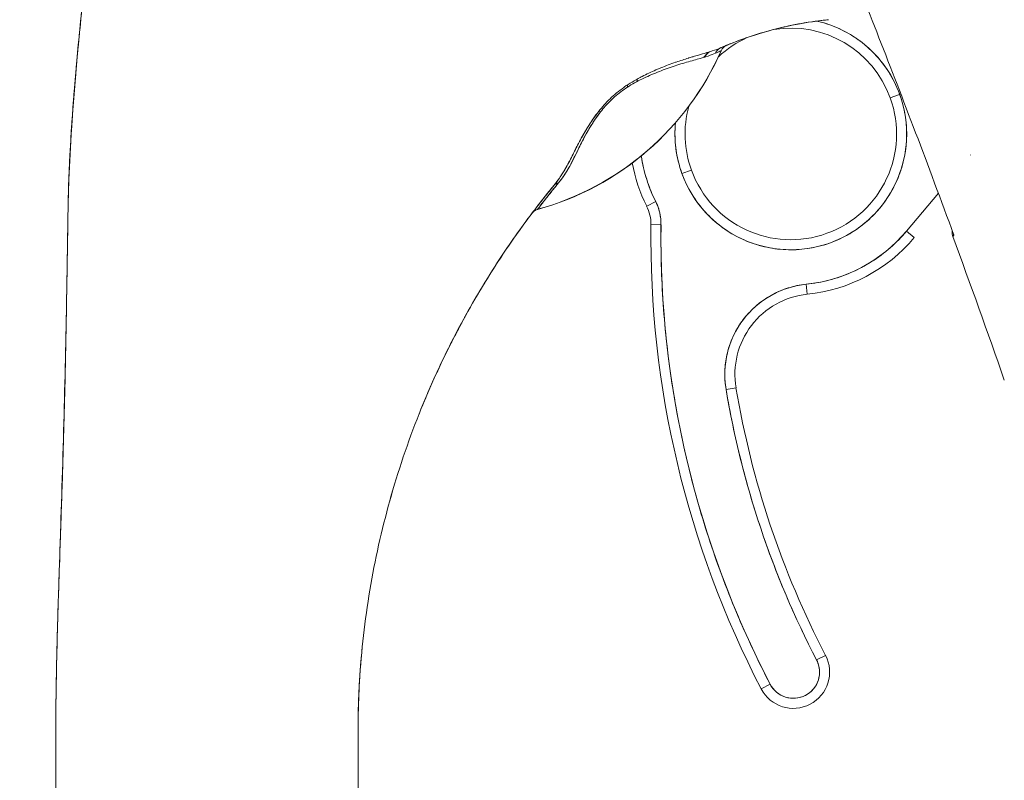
# Model space of a CAD drawing. Header units: inches. Extents: x 15 to 357, y 5 to 227.
# Tile 83 of 107: x 271.1 to 273.02, y 138.16 to 139.65. Entities that reach past the tile are written whole.
import ezdxf

# ---------------------------------------------------------------- set-up
doc = ezdxf.new("R2010")
doc.units = ezdxf.units.IN
doc.header["$LTSCALE"] = 22
doc.header["$MEASUREMENT"] = 0
doc.layers.get('0').update_dxf_attribs({"lineweight": 0})
doc.layers.add('Dimension (ANSI)', color=7, linetype='Continuous', lineweight=5)
doc.layers.add('Visible (ANSI)', color=7, linetype='Continuous', lineweight=5)
doc.styles.add('ROMANS', font='tahoma.ttf')
doc.dimstyles.new('Default (ANSI)', dxfattribs={"dimscale": 22, "dimtxt": 0.07, "dimasz": 0.07, "dimexe": 0.125, "dimexo": 0.0625, "dimgap": 0.031496, "dimtad": 0, "dimtih": 1, "dimtoh": 1, "dimrnd": 1e-08, "dimzin": 0, "dimdsep": 46, "dimtxsty": 'ROMANS', "dimblk": 'Filled-1', "dimcen": 0.09, "dimdle": 0.393701, "dimclrd": 256, "dimclre": 256, "dimclrt": 256, "dimadec": 0, "dimazin": 0, "dimtfac": 0.928571, "dimtofl": 0, "dimtmove": 0, "dimatfit": 3, "dimfxl": 1, "dimtolj": 1, "dimtzin": 0, "dimlwd": -1, "dimlwe": -1, "dimarcsym": 0})

# ---------------------------------------------------------------- blocks, each defined once
blk = doc.blocks.new('Filled-1')
at = {"color": 0}
for p, q in [((0, 0), (-1, 0.1786)), ((-1, 0.1786), (-1, -0.1786)), ((-1, 0), (0, 0)), ((-1, -0.1786), (0, 0))]:
    blk.add_line(p, q, dxfattribs=at)
at = {"color": 0, "flags": 128}
blk.add_lwpolyline([(-1, -0.1786), (0, 0), (-1, 0.1786), (-1, -0.1786)], dxfattribs=at)
at = {"color": 0}
blk.add_solid([(-1, -0.1786), (0, 0), (-1, 0.1786), (-1, -0.1786)], dxfattribs=at)
blk = doc.blocks.new('*D21')
at = {"layer": 'Defpoints', "color": 0, "transparency": 16777216}
for p in [(264.3469, 166.3635), (273.6792, 166.3635), (273.6792, 114.9885)]:
    blk.add_point(p, dxfattribs=at)
at = {"layer": 'Dimension (ANSI)', "transparency": 16777216}
for p, q in [((272.3042, 166.3635), (261.5969, 166.3635)), ((264.3469, 164.8235), (264.3469, 150.2057)), ((264.3469, 116.5285), (264.3469, 142.0214)), ((272.3042, 114.9885), (261.5969, 114.9885))]:
    blk.add_line(p, q, dxfattribs=at)
at = {"layer": 'Dimension (ANSI)', "transparency": 16777216, "xscale": 1.54000000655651, "yscale": 1.54000000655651, "zscale": 1.54000000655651}
for p, rotation in [((264.3469, 166.3635), 90), ((264.3469, 114.9885), 270)]:
    blk.add_blockref('Filled-1', p, dxfattribs=dict(at, rotation=rotation))
at = {"layer": 'Dimension (ANSI)', "transparency": 16777216, "insert": (264.3469, 146.1135), "char_height": 1.54, "attachment_point": 5, "style": 'ROMANS'}
blk.add_mtext('\\A1;51.38\\PDOOR\\PHEIGHT', dxfattribs=at)

msp = doc.modelspace()

# ---------------------------------------------------------------- linework, layer by layer
at = {"layer": 'Visible (ANSI)'}
for p, q in [((272.4682, 139.5883), (272.4682, 139.5885)), ((272.3044, 139.5284), (272.3042, 139.533)), ((272.3042, 139.533), (272.3044, 139.5284)), ((272.2852, 139.5172), (272.285, 139.5214)), ((272.285, 139.5214), (272.2852, 139.5172)), ((272.7986, 139.4964), (272.8171, 139.5031)), ((272.8171, 139.5031), (272.7986, 139.4964)), ((272.9554, 139.3846), (272.9553, 139.3845)), ((272.3916, 139.3485), (272.4101, 139.3552)), ((272.4101, 139.3552), (272.3916, 139.3485)), ((272.8928, 139.31), (272.8305, 139.2358)), ((272.3227, 139.2848), (272.3403, 139.2936)), ((272.3403, 139.2936), (272.3227, 139.2848)), ((272.3311, 139.2485), (272.3507, 139.2483)), ((272.3507, 139.2483), (272.3311, 139.2485)), ((272.8455, 139.2232), (272.8305, 139.2358)), ((272.6365, 139.1125), (272.6345, 139.132)), ((272.6345, 139.132), (272.6365, 139.1125)), ((272.4779, 138.9264), (272.4973, 138.9296)), ((272.4973, 138.9296), (272.4779, 138.9264)), ((272.6723, 138.4069), (272.6548, 138.3979)), ((272.6548, 138.3979), (272.6723, 138.4069)), ((272.5465, 138.3416), (272.564, 138.3506)), ((272.564, 138.3506), (272.5465, 138.3416)), ((271.168, 137.3296), (271.168, 138.2556)), ((271.7586, 138.2556), (271.7586, 137.3296))]:
    msp.add_line(p, q, dxfattribs=at)
for centre, radius, start, end in [((272.6044, 139.4257), 0.2265, 76.9564, 76.9566), ((272.6044, 139.4258), 0.2264, 19.967, 76.956), ((272.6044, 139.4258), 0.2067, 19.967, 99.3456), ((272.6044, 139.4258), 0.2067, 114.2796, 133.206), ((272.6044, 139.4258), 0.2067, 114.2767, 114.2793), ((271.9634, 139.8096), 0.5512, 285.3601, 336.3252), ((272.6044, 139.4258), 0.2264, 135.0346, 138.6127), ((272.4866, 139.5803), 0.0201, 112.5495, 156.3123), ((272.4867, 139.5803), 0.0201, 112.8368, 156.3316), ((272.6044, 139.4258), 0.2264, 199.967, 19.967), ((272.6044, 139.4258), 0.2067, 199.967, 19.967), ((272.6044, 139.4258), 0.2067, 164.958, 199.967), ((272.6044, 139.4258), 0.2264, 174.4707, 199.967), ((272.6044, 139.4258), 0.2953, 188.3598, 206.5968), ((272.6044, 139.4258), 0.315, 190.3849, 206.5968), ((272.6043, 139.4258), 0.3149, 190.3846, 206.5987), ((272.1148, 139.2588), 0.0201, 105.3601, 142.9508), ((272.2523, 139.2495), 0.0787, 359.2659, 26.5968), ((272.2523, 139.2495), 0.0787, 359.2659, 26.5968), ((272.2523, 139.2495), 0.0984, 359.2659, 26.5968), ((274.2443, 139.224), 1.9134, 179.2659, 207.4634), ((274.2443, 139.224), 1.9134, 179.2659, 207.4634), ((274.2443, 139.224), 1.8937, 179.2659, 207.4634), ((272.6044, 139.4258), 0.2953, 275.8539, 319.967), ((272.6044, 139.4258), 0.315, 275.8539, 319.967), ((272.6044, 139.4258), 0.315, 275.8535, 319.9672), ((258.147, 133.773), 15.748, 19.17141, 20.25566), ((272.6526, 138.9558), 0.1772, 95.8539, 189.5639), ((272.6526, 138.9558), 0.1575, 95.8539, 189.5639), ((274.2443, 139.224), 1.7717, 189.5639, 207.4634), ((274.2443, 139.224), 1.7717, 189.5639, 207.4634), ((274.2443, 139.224), 1.7913, 189.5639, 207.4634), ((272.6094, 138.3743), 0.0709, 207.4634, 27.4634), ((272.6094, 138.3743), 0.0512, 207.4634, 27.4634)]:
    msp.add_arc(centre, radius, start, end, dxfattribs=at)
for centre, major_axis, ratio, start_param, end_param in [((272.6872, 139.6327), (-0.1273, -0.012), 0.13327, 4.772659, 4.820642), ((271.9634, 139.8098), (0.5512, 0), 0.9998, 4.980883, 5.869693), ((271.9634, 139.8098), (-0.5512, 0), 0.9998, 1.83929, 2.7281), ((272.4749, 139.5753), (-0.008, 0.0184), 0.957286, 0.000421, 0.762482), ((272.4866, 139.5803), (-0.0077, 0.0185), 0.999933, 0, 0.763796), ((271.0281, 139.064), (1.4401, 0.5244), 0.00001, 6.283177, 6.294291), ((272.2426, 139.4573), (-0.0159, 0.0123), 0.236594, 5.544591, 5.861936), ((272.1573, 139.3128), (-0.0155, 0.0127), 0.76268, 5.653069, 6.282596), ((272.1573, 139.3128), (-0.0155, 0.0127), 0.76268, 5.65307, 6.282597), ((272.115, 139.2591), (-0.0053, 0.0194), 0.999871, 0, 0.655638), ((272.115, 139.2591), (-0.016, 0.0121), 0.999499, 5.627518, 6.283185), ((272.552, 139.8728), (-0.4425, -0.5946), 0.00001, 0.000026, 0.031374), ((272.552, 139.8726), (-0.4425, -0.5945), 0.00001, 6.251796, 6.283148), ((272.0639, 139.2211), (-0.0246, -0.0351), 0.02524, 4.734887, 4.823531), ((272.0642, 139.2209), (0.0282, 0.0403), 0.029049, 1.591656, 1.668742)]:
    msp.add_ellipse(centre, major_axis=major_axis, ratio=ratio, start_param=start_param, end_param=end_param, dxfattribs=at)
for points, knots in [([(271.1919, 139.2768), (271.1924, 139.3082), (271.1935, 139.3406), (271.1952, 139.3739), (271.1968, 139.4072), (271.1989, 139.4413), (271.2015, 139.4761), (271.2041, 139.5109), (271.2071, 139.5463), (271.2104, 139.5824), (271.2137, 139.6184), (271.2174, 139.655), (271.2211, 139.692), (271.2242, 139.7223), (271.2274, 139.753), (271.2306, 139.7838)], [0, 0, 0, 0, 0.207436, 0.207436, 0.207436, 0.414872, 0.414872, 0.414872, 0.622309, 0.622309, 0.622309, 0.829745, 0.829745, 0.829745, 1, 1, 1, 1]), ([(271.2306, 139.7838), (271.2259, 139.7386), (271.2213, 139.6939), (271.2169, 139.6498), (271.2125, 139.6056), (271.2084, 139.5621), (271.2049, 139.5194), (271.2014, 139.4768), (271.1985, 139.4351), (271.1962, 139.3946), (271.194, 139.3541), (271.1925, 139.3147), (271.1919, 139.2768)], [0, 0, 0, 0, 0.249407, 0.249407, 0.249407, 0.499604, 0.499604, 0.499604, 0.749802, 0.749802, 0.749802, 1, 1, 1, 1]), ([(271.1919, 139.2769), (271.1919, 139.2769), (271.1919, 139.277), (271.1919, 139.2771), (271.1919, 139.2773), (271.1919, 139.2777), (271.1919, 139.2779), (271.1919, 139.2787), (271.1919, 139.2792), (271.192, 139.2807), (271.192, 139.2818), (271.1921, 139.2862), (271.1921, 139.2896), (271.1959, 139.457), (271.2136, 139.6205), (271.2306, 139.7838)], [0, 0, 0, 0, 0.000293, 0.000293, 0.00127, 0.00127, 0.003223, 0.003223, 0.007129, 0.007129, 0.014941, 0.014941, 0.040832, 0.040832, 1.291234, 1.291234, 1.291234, 1.291234]), ([(272.7083, 139.7855), (272.7304, 139.7306), (272.7533, 139.6734), (272.7766, 139.6138), (272.8, 139.5543), (272.8239, 139.4924), (272.8484, 139.4281), (272.8728, 139.3638), (272.8978, 139.2971), (272.9231, 139.2278)], [0, 0, 0, 0, 0.333333, 0.333333, 0.333333, 0.666667, 0.666667, 0.666667, 1, 1, 1, 1]), ([(272.6719, 139.6483), (272.6661, 139.6477), (272.6603, 139.647), (272.6545, 139.6462), (272.6333, 139.6433), (272.6122, 139.6395), (272.5913, 139.6347), (272.5703, 139.6299), (272.5496, 139.6242), (272.529, 139.6174), (272.5085, 139.6107), (272.4883, 139.603), (272.4683, 139.5943), (272.4679, 139.5941), (272.4674, 139.5939), (272.4669, 139.5937)], [0, 0, 0, 0, 0.082787, 0.082787, 0.082787, 0.386071, 0.386071, 0.386071, 0.689355, 0.689355, 0.689355, 0.992639, 0.992639, 0.992639, 1, 1, 1, 1]), ([(272.4669, 139.5937), (272.4997, 139.6081), (272.5335, 139.6198), (272.5678, 139.6289), (272.6021, 139.638), (272.6369, 139.6445), (272.6719, 139.6483)], [0, 0, 0, 0, 0.5, 0.5, 0.5, 1, 1, 1, 1]), ([(272.8171, 139.5031), (272.8123, 139.5163), (272.8064, 139.5288), (272.7993, 139.5408), (272.7923, 139.5528), (272.7841, 139.5642), (272.7749, 139.5747), (272.7657, 139.5852), (272.7556, 139.5948), (272.7446, 139.6035), (272.7337, 139.6121), (272.7219, 139.6197), (272.7096, 139.6262), (272.6972, 139.6327), (272.6843, 139.638), (272.671, 139.6421), (272.6658, 139.6437), (272.6607, 139.6451), (272.6555, 139.6463)], [0, 0, 0, 0, 0.0588235, 0.0588235, 0.0588235, 0.1176471, 0.1176471, 0.1176471, 0.1764706, 0.1764706, 0.1764706, 0.2352941, 0.2352941, 0.2352941, 0.2941176, 0.2941176, 0.2941176, 0.316668, 0.316668, 0.316668, 0.316668]), ([(272.4669, 139.5937), (272.4624, 139.5918), (272.4571, 139.5898), (272.4508, 139.5878), (272.4489, 139.5872), (272.4468, 139.5866), (272.4447, 139.5859), (272.4429, 139.5853), (272.441, 139.5848), (272.439, 139.5842), (272.4342, 139.5828), (272.4291, 139.5813), (272.4237, 139.5797), (272.4204, 139.5787), (272.4169, 139.5777), (272.4135, 139.5767), (272.4109, 139.5759), (272.4083, 139.5752), (272.4058, 139.5744), (272.4053, 139.5742), (272.4049, 139.5741), (272.4045, 139.574), (272.3965, 139.5715), (272.3884, 139.5689), (272.3803, 139.5661), (272.3799, 139.566), (272.3796, 139.5658), (272.3793, 139.5657), (272.3698, 139.5624), (272.3601, 139.5588), (272.3504, 139.5548), (272.3483, 139.554), (272.3462, 139.5531), (272.3441, 139.5522), (272.343, 139.5517), (272.3418, 139.5512), (272.3407, 139.5507), (272.3316, 139.5468), (272.3227, 139.5427), (272.314, 139.5382), (272.3126, 139.5375), (272.3112, 139.5367), (272.3098, 139.536), (272.2991, 139.5303), (272.2889, 139.5242), (272.2793, 139.5176), (272.2789, 139.5173), (272.2786, 139.517), (272.2782, 139.5167), (272.2683, 139.5098), (272.2593, 139.5022), (272.2511, 139.4944), (272.2429, 139.4865), (272.2357, 139.4784), (272.2292, 139.4701)], [0, 0, 0, 0, 0.095523, 0.095523, 0.095523, 0.125, 0.125, 0.125, 0.150006, 0.150006, 0.150006, 0.211266, 0.211266, 0.211266, 0.25, 0.25, 0.25, 0.278579, 0.278579, 0.278579, 0.283368, 0.283368, 0.283368, 0.371453, 0.371453, 0.371453, 0.375, 0.375, 0.375, 0.477463, 0.477463, 0.477463, 0.5, 0.5, 0.5, 0.512193, 0.512193, 0.512193, 0.609209, 0.609209, 0.609209, 0.625, 0.625, 0.625, 0.744987, 0.744987, 0.744987, 0.75, 0.75, 0.75, 0.875, 0.875, 0.875, 1, 1, 1, 1]), ([(272.4442, 139.5858), (272.4429, 139.5844), (272.4416, 139.5831), (272.4403, 139.5818), (272.4383, 139.5797), (272.4364, 139.5776), (272.4345, 139.5754)], [0.63921461, 0.63921461, 0.63921461, 0.63921461, 0.64705882, 0.64705882, 0.64705882, 0.6590858, 0.6590858, 0.6590858, 0.6590858]), ([(272.457, 139.5833), (272.4596, 139.5845), (272.4617, 139.5855), (272.4635, 139.5862), (272.4653, 139.587), (272.4666, 139.5876), (272.4674, 139.588), (272.4678, 139.5882), (272.4681, 139.5883), (272.4682, 139.5883)], [0, 0, 0, 0, 0.370836, 0.370836, 0.370836, 0.760631, 0.760631, 0.760631, 1, 1, 1, 1]), ([(272.457, 139.5833), (272.4594, 139.5844), (272.4613, 139.5853), (272.463, 139.586), (272.4646, 139.5867), (272.4659, 139.5873), (272.4668, 139.5877), (272.4676, 139.5881), (272.4681, 139.5883), (272.4682, 139.5883)], [0, 0, 0, 0, 0.333333, 0.333333, 0.333333, 0.666667, 0.666667, 0.666667, 1, 1, 1, 1]), ([(272.4789, 139.5988), (272.4787, 139.5987), (272.4781, 139.5985), (272.4771, 139.5981), (272.4771, 139.5981), (272.477, 139.598), (272.477, 139.598), (272.476, 139.5976), (272.4746, 139.597), (272.473, 139.5963), (272.4712, 139.5956), (272.4692, 139.5947), (272.4669, 139.5937)], [0, 0, 0, 0, 0.333333, 0.333333, 0.333333, 0.347376, 0.347376, 0.347376, 0.666667, 0.666667, 0.666667, 1, 1, 1, 1]), ([(272.4766, 139.5979), (272.4759, 139.5976), (272.4749, 139.5972), (272.4738, 139.5967), (272.4737, 139.5966), (272.4735, 139.5966), (272.4734, 139.5965), (272.4717, 139.5958), (272.4695, 139.5948), (272.4669, 139.5937)], [0.4162741, 0.4162741, 0.4162741, 0.4162741, 0.6387921, 0.6387921, 0.6387921, 0.6666667, 0.6666667, 0.6666667, 1, 1, 1, 1]), ([(272.2327, 139.4689), (272.2383, 139.4764), (272.2447, 139.4836), (272.2518, 139.4906), (272.259, 139.4975), (272.2668, 139.5043), (272.2753, 139.5104), (272.2839, 139.5166), (272.293, 139.5222), (272.3026, 139.5274), (272.3122, 139.5326), (272.3222, 139.5372), (272.3323, 139.5416), (272.3424, 139.5459), (272.3526, 139.5499), (272.3628, 139.5536), (272.3731, 139.5572), (272.3832, 139.5605), (272.3933, 139.5636), (272.4033, 139.5666), (272.4131, 139.5693), (272.4215, 139.5717), (272.4299, 139.5741), (272.4369, 139.5761), (272.4428, 139.578), (272.4486, 139.5799), (272.4532, 139.5817), (272.457, 139.5833)], [0, 0, 0, 0, 0.111111, 0.111111, 0.111111, 0.222222, 0.222222, 0.222222, 0.333333, 0.333333, 0.333333, 0.444444, 0.444444, 0.444444, 0.555556, 0.555556, 0.555556, 0.666667, 0.666667, 0.666667, 0.777778, 0.777778, 0.777778, 0.888889, 0.888889, 0.888889, 1, 1, 1, 1]), ([(272.3916, 139.3485), (272.3964, 139.3353), (272.4023, 139.3227), (272.4094, 139.3107), (272.4165, 139.2988), (272.4247, 139.2874), (272.4339, 139.2769), (272.443, 139.2664), (272.4532, 139.2567), (272.4641, 139.2481), (272.4751, 139.2394), (272.4868, 139.2318), (272.4992, 139.2253), (272.5115, 139.2189), (272.5245, 139.2135), (272.5378, 139.2094), (272.5511, 139.2053), (272.5648, 139.2024), (272.5787, 139.2009), (272.5926, 139.1993), (272.6066, 139.199), (272.6205, 139.2), (272.6344, 139.201), (272.6482, 139.2032), (272.6617, 139.2068), (272.6752, 139.2103), (272.6884, 139.2151), (272.701, 139.2211), (272.7136, 139.227), (272.7257, 139.2341), (272.737, 139.2423), (272.7483, 139.2505), (272.7588, 139.2597), (272.7684, 139.2698), (272.778, 139.2799), (272.7867, 139.2909), (272.7943, 139.3026), (272.8019, 139.3143), (272.8084, 139.3267), (272.8137, 139.3396), (272.819, 139.3525), (272.8231, 139.3659), (272.826, 139.3796), (272.8288, 139.3932), (272.8304, 139.4071), (272.8307, 139.4211), (272.831, 139.435), (272.83, 139.449), (272.8277, 139.4627), (272.8254, 139.4764), (272.8219, 139.4898), (272.8171, 139.5031)], [0, 0, 0, 0, 0.058824, 0.058824, 0.058824, 0.117647, 0.117647, 0.117647, 0.176471, 0.176471, 0.176471, 0.235294, 0.235294, 0.235294, 0.294118, 0.294118, 0.294118, 0.352941, 0.352941, 0.352941, 0.411765, 0.411765, 0.411765, 0.470588, 0.470588, 0.470588, 0.529412, 0.529412, 0.529412, 0.588235, 0.588235, 0.588235, 0.647059, 0.647059, 0.647059, 0.705882, 0.705882, 0.705882, 0.764706, 0.764706, 0.764706, 0.823529, 0.823529, 0.823529, 0.882353, 0.882353, 0.882353, 0.941176, 0.941176, 0.941176, 1, 1, 1, 1]), ([(272.2292, 139.4701), (272.2283, 139.4689), (272.2273, 139.4676), (272.2264, 139.4664), (272.2238, 139.463), (272.2212, 139.4595), (272.2187, 139.4559), (272.2161, 139.4521), (272.2134, 139.4483), (272.2109, 139.4443), (272.2091, 139.4416), (272.2074, 139.4388), (272.2056, 139.4361), (272.2048, 139.4346), (272.2039, 139.4332), (272.203, 139.4317), (272.2003, 139.4272), (272.1977, 139.4227), (272.1952, 139.4181), (272.1926, 139.4133), (272.19, 139.4084), (272.1875, 139.4035), (272.1867, 139.402), (272.1859, 139.4005), (272.1852, 139.399), (272.1833, 139.3954), (272.1815, 139.3918), (272.1797, 139.3881), (272.1771, 139.3828), (272.1744, 139.3775), (272.1716, 139.3722), (272.1698, 139.3687), (272.1679, 139.3651), (272.1659, 139.3616), (272.1648, 139.3596), (272.1637, 139.3576), (272.1625, 139.3557), (272.1593, 139.3502), (272.156, 139.3449), (272.1523, 139.3396), (272.149, 139.3348), (272.1456, 139.3301), (272.1418, 139.3255)], [0, 0, 0, 0, 0.028646, 0.028646, 0.028646, 0.108264, 0.108264, 0.108264, 0.191862, 0.191862, 0.191862, 0.25, 0.25, 0.25, 0.279904, 0.279904, 0.279904, 0.37246, 0.37246, 0.37246, 0.469969, 0.469969, 0.469969, 0.5, 0.5, 0.5, 0.572304, 0.572304, 0.572304, 0.678496, 0.678496, 0.678496, 0.75, 0.75, 0.75, 0.790087, 0.790087, 0.790087, 0.900698, 0.900698, 0.900698, 1, 1, 1, 1]), ([(272.2292, 139.4701), (272.2216, 139.4604), (272.2148, 139.4506), (272.2087, 139.441), (272.2086, 139.4409), (272.2086, 139.4407), (272.2085, 139.4406), (272.2029, 139.4317), (272.1978, 139.423), (272.1931, 139.4142), (272.1928, 139.4136), (272.1924, 139.413), (272.1921, 139.4124), (272.1903, 139.409), (272.1886, 139.4057), (272.1869, 139.4023), (272.1857, 139.4), (272.1845, 139.3977), (272.1834, 139.3954), (272.1813, 139.3913), (272.1793, 139.3872), (272.1772, 139.3832), (272.1767, 139.3821), (272.1762, 139.3811), (272.1757, 139.38), (272.1734, 139.3756), (272.1711, 139.3712), (272.1688, 139.3668), (272.1666, 139.3628), (272.1644, 139.3589), (272.1621, 139.355), (272.1619, 139.3546), (272.1617, 139.3543), (272.1615, 139.3539), (272.1595, 139.3507), (272.1575, 139.3474), (272.1554, 139.3442), (272.1532, 139.3409), (272.1509, 139.3375), (272.1485, 139.3342), (272.1464, 139.3313), (272.1441, 139.3284), (272.1418, 139.3255)], [0, 0, 0, 0, 0.2, 0.2, 0.2, 0.202822, 0.202822, 0.202822, 0.387433, 0.387433, 0.387433, 0.4, 0.4, 0.4, 0.469613, 0.469613, 0.469613, 0.517, 0.517, 0.517, 0.6, 0.6, 0.6, 0.621251, 0.621251, 0.621251, 0.71154, 0.71154, 0.71154, 0.792621, 0.792621, 0.792621, 0.8, 0.8, 0.8, 0.866842, 0.866842, 0.866842, 0.937291, 0.937291, 0.937291, 1, 1, 1, 1]), ([(272.1505, 139.33), (272.1541, 139.3344), (272.1574, 139.3389), (272.1605, 139.3436), (272.1639, 139.3486), (272.1671, 139.3537), (272.1701, 139.3591), (272.173, 139.3642), (272.1758, 139.3696), (272.1786, 139.3751), (272.1812, 139.38), (272.1837, 139.3851), (272.1863, 139.3904), (272.1865, 139.3908), (272.1867, 139.3912), (272.1869, 139.3917), (272.1891, 139.3961), (272.1913, 139.4006), (272.1936, 139.4052), (272.1959, 139.4097), (272.1983, 139.4144), (272.2009, 139.4191), (272.2032, 139.4234), (272.2056, 139.4278), (272.2081, 139.4322), (272.2105, 139.4362), (272.2129, 139.4402), (272.2155, 139.4443), (272.2178, 139.4479), (272.2203, 139.4516), (272.2228, 139.4553), (272.2252, 139.4587), (272.2276, 139.4621), (272.2301, 139.4654), (272.231, 139.4666), (272.2318, 139.4678), (272.2327, 139.4689)], [0, 0, 0, 0, 0.123264, 0.123264, 0.123264, 0.254167, 0.254167, 0.254167, 0.37913, 0.37913, 0.37913, 0.491157, 0.491157, 0.491157, 0.5, 0.5, 0.5, 0.593399, 0.593399, 0.593399, 0.686267, 0.686267, 0.686267, 0.770296, 0.770296, 0.770296, 0.846506, 0.846506, 0.846506, 0.915548, 0.915548, 0.915548, 0.978208, 0.978208, 0.978208, 1, 1, 1, 1]), ([(272.1505, 139.33), (272.1588, 139.3409), (272.1666, 139.3524), (272.1731, 139.3642), (272.1797, 139.3759), (272.185, 139.3879), (272.1909, 139.3999), (272.1968, 139.412), (272.2032, 139.4242), (272.2102, 139.4358), (272.2171, 139.4474), (272.2247, 139.4585), (272.2327, 139.4689)], [0, 0, 0, 0, 0.25, 0.25, 0.25, 0.5, 0.5, 0.5, 0.75, 0.75, 0.75, 1, 1, 1, 1]), ([(272.379, 139.4476), (272.3785, 139.4419), (272.3782, 139.4362), (272.378, 139.4305), (272.3778, 139.4165), (272.3788, 139.4025), (272.381, 139.3888), (272.3833, 139.3751), (272.3868, 139.3617), (272.3916, 139.3485)], [0.8582615, 0.8582615, 0.8582615, 0.8582615, 0.8823529, 0.8823529, 0.8823529, 0.9411765, 0.9411765, 0.9411765, 1, 1, 1, 1]), ([(272.3403, 139.2936), (272.3341, 139.3059), (272.3289, 139.3186), (272.3245, 139.3317), (272.3201, 139.3449), (272.3166, 139.3584), (272.314, 139.372), (272.3134, 139.3756), (272.3128, 139.3792), (272.3122, 139.3828)], [0, 0, 0, 0, 0.3333333, 0.3333333, 0.3333333, 0.6666667, 0.6666667, 0.6666667, 0.7548009, 0.7548009, 0.7548009, 0.7548009]), ([(271.909, 138.9516), (271.9244, 138.9856), (271.9408, 139.0187), (271.9582, 139.0512), (271.9756, 139.0837), (271.994, 139.1155), (272.0134, 139.1466), (272.0328, 139.1777), (272.0531, 139.2082), (272.0745, 139.238), (272.0959, 139.2678), (272.1183, 139.297), (272.1418, 139.3255)], [0, 0, 0, 0, 0.25, 0.25, 0.25, 0.5, 0.5, 0.5, 0.75, 0.75, 0.75, 1, 1, 1, 1]), ([(272.1418, 139.3255), (272.1281, 139.3089), (272.1148, 139.292), (272.1019, 139.275), (272.0866, 139.255), (272.0719, 139.2347), (272.0577, 139.2141), (272.0434, 139.1934), (272.0296, 139.1725), (272.0163, 139.1513), (272.003, 139.1301), (271.9902, 139.1086), (271.9778, 139.0867), (271.9654, 139.0649), (271.9534, 139.0427), (271.942, 139.0202), (271.9305, 138.9977), (271.9195, 138.9748), (271.909, 138.9516)], [0, 0, 0, 0, 0.1456, 0.1456, 0.1456, 0.31648, 0.31648, 0.31648, 0.48736, 0.48736, 0.48736, 0.65824, 0.65824, 0.65824, 0.82912, 0.82912, 0.82912, 1, 1, 1, 1]), ([(272.1097, 139.2784), (272.1099, 139.2787), (272.1104, 139.2793), (272.1112, 139.2804), (272.1126, 139.2823), (272.1151, 139.2856), (272.1186, 139.2902), (272.1221, 139.2946), (272.1265, 139.3003), (272.1319, 139.3071), (272.1372, 139.3137), (272.1434, 139.3214), (272.1505, 139.33)], [0, 0, 0, 0, 0.15805, 0.15805, 0.15805, 0.445483, 0.445483, 0.445483, 0.727137, 0.727137, 0.727137, 1, 1, 1, 1]), ([(272.1097, 139.2784), (272.1101, 139.279), (272.112, 139.2815), (272.1152, 139.2858), (272.1185, 139.29), (272.1232, 139.2961), (272.1291, 139.3036), (272.135, 139.3111), (272.1421, 139.3199), (272.1505, 139.33)], [0, 0, 0, 0, 0.333333, 0.333333, 0.333333, 0.666667, 0.666667, 0.666667, 1, 1, 1, 1]), ([(272.1418, 139.3255), (272.1344, 139.3166), (272.1279, 139.3085), (272.1223, 139.3014), (272.1213, 139.3001), (272.1203, 139.2988), (272.1193, 139.2976), (272.1182, 139.2962), (272.1172, 139.2949), (272.1162, 139.2936)], [0, 0, 0, 0, 0.2814123, 0.2814123, 0.2814123, 0.3333333, 0.3333333, 0.3333333, 0.3916151, 0.3916151, 0.3916151, 0.3916151]), ([(272.1418, 139.3255), (272.1352, 139.3175), (272.1294, 139.3103), (272.1244, 139.3039), (272.1225, 139.3017), (272.1208, 139.2995), (272.1192, 139.2974), (272.1185, 139.2965), (272.1178, 139.2956), (272.1171, 139.2948)], [0, 0, 0, 0, 0.2454494, 0.2454494, 0.2454494, 0.3333333, 0.3333333, 0.3333333, 0.3716572, 0.3716572, 0.3716572, 0.3716572]), ([(271.168, 138.2556), (271.168, 138.2968), (271.1685, 138.3375), (271.1693, 138.3781), (271.1701, 138.4186), (271.1712, 138.459), (271.1724, 138.4993), (271.1737, 138.5396), (271.175, 138.58), (271.1764, 138.6205), (271.1778, 138.661), (271.1792, 138.7017), (271.1805, 138.7429), (271.1818, 138.7841), (271.183, 138.8257), (271.1841, 138.8681), (271.1853, 138.9104), (271.1863, 138.9535), (271.1872, 138.9976), (271.1881, 139.0417), (271.1889, 139.0868), (271.1896, 139.1332), (271.1904, 139.1796), (271.1911, 139.2274), (271.1919, 139.2768)], [0, 0, 0, 0, 0.125, 0.125, 0.125, 0.25, 0.25, 0.25, 0.375, 0.375, 0.375, 0.5, 0.5, 0.5, 0.625, 0.625, 0.625, 0.75, 0.75, 0.75, 0.875, 0.875, 0.875, 1, 1, 1, 1]), ([(271.1919, 139.2768), (271.1911, 139.2274), (271.1904, 139.1796), (271.1896, 139.1332), (271.1889, 139.0868), (271.1881, 139.0417), (271.1872, 138.9976), (271.1863, 138.9535), (271.1853, 138.9104), (271.1841, 138.8681), (271.183, 138.8257), (271.1818, 138.7841), (271.1805, 138.7429), (271.1792, 138.7017), (271.1778, 138.661), (271.1764, 138.6205), (271.175, 138.58), (271.1737, 138.5396), (271.1724, 138.4993), (271.1712, 138.459), (271.1701, 138.4186), (271.1693, 138.3781), (271.1685, 138.3375), (271.168, 138.2968), (271.168, 138.2556)], [0, 0, 0, 0, 0.125, 0.125, 0.125, 0.25, 0.25, 0.25, 0.375, 0.375, 0.375, 0.5, 0.5, 0.5, 0.625, 0.625, 0.625, 0.75, 0.75, 0.75, 0.875, 0.875, 0.875, 1, 1, 1, 1]), ([(271.168, 138.2556), (271.168, 138.2556), (271.168, 138.2556), (271.168, 138.2557), (271.168, 138.2556), (271.168, 138.2556), (271.168, 138.2556), (271.168, 138.2557), (271.168, 138.2557), (271.168, 138.2557), (271.168, 138.2557), (271.168, 138.2557), (271.168, 138.2557), (271.168, 138.2557), (271.168, 138.2557), (271.168, 138.2557), (271.168, 138.2557), (271.168, 138.2557), (271.168, 138.2557), (271.168, 138.2558), (271.168, 138.2558), (271.168, 138.2559), (271.168, 138.2559), (271.168, 138.256), (271.168, 138.256), (271.168, 138.2561), (271.168, 138.2561), (271.168, 138.2561), (271.168, 138.2562), (271.168, 138.2562), (271.168, 138.2563), (271.168, 138.2564), (271.168, 138.2564), (271.168, 138.2566), (271.168, 138.2567), (271.168, 138.2571), (271.168, 138.2574), (271.168, 138.2597), (271.168, 138.2618), (271.168, 138.2673), (271.168, 138.2708), (271.1682, 138.3113), (271.1687, 138.3479), (271.1704, 138.4331), (271.1718, 138.4823), (271.1739, 138.5481), (271.1745, 138.5645), (271.1805, 138.7461), (271.1857, 138.913), (271.1895, 139.1297), (271.1903, 139.1796), (271.1913, 139.2389), (271.1914, 139.2483), (271.1916, 139.2612), (271.1917, 139.2647), (271.1918, 139.2703), (271.1918, 139.2723), (271.1919, 139.2749), (271.1919, 139.2755), (271.1919, 139.2763), (271.1919, 139.2765), (271.1919, 139.2768), (271.1919, 139.2768), (271.1919, 139.2768)], [0.207329, 0.207329, 0.207329, 0.207329, 0.207331, 0.207331, 0.211299, 0.211299, 0.215266, 0.215266, 0.224193, 0.224193, 0.271805, 0.271805, 0.335286, 0.335286, 0.367027, 0.367027, 0.382897, 0.382897, 0.390833, 0.390833, 0.394803, 0.394803, 0.396816, 0.396816, 0.39732, 0.39732, 0.39757, 0.39757, 0.39782, 0.39782, 0.398069, 0.398069, 0.398567, 0.398567, 0.399559, 0.399559, 0.401543, 0.401543, 0.417414, 0.417414, 0.444196, 0.444196, 0.729959, 0.729959, 1.111015, 1.111015, 1.237983, 1.237983, 2.509839, 2.509839, 2.890551, 2.890551, 2.961929, 2.961929, 2.988696, 2.988696, 3.004567, 3.004567, 3.008534, 3.008534, 3.010518, 3.010518, 3.010642, 3.010642, 3.010642, 3.010642]), ([(272.1039, 139.2777), (272.1037, 139.2774), (272.1035, 139.2772), (272.1033, 139.2769), (272.1012, 139.2741), (272.0998, 139.2723), (272.0992, 139.2715), (272.0991, 139.2714), (272.099, 139.2713), (272.099, 139.2712)], [0.694663, 0.694663, 0.694663, 0.694663, 0.7177694, 0.7177694, 0.7177694, 0.9594435, 0.9594435, 0.9594435, 1, 1, 1, 1]), ([(272.1137, 139.2837), (272.1137, 139.2837), (272.1136, 139.2836), (272.1136, 139.2836), (272.1131, 139.283), (272.1127, 139.2824), (272.1123, 139.2819)], [0.71576524, 0.71576524, 0.71576524, 0.71576524, 0.71955474, 0.71955474, 0.71955474, 0.77902114, 0.77902114, 0.77902114, 0.77902114]), ([(272.3507, 139.2483), (272.3508, 139.2535), (272.3505, 139.2586), (272.3497, 139.2638), (272.3489, 139.269), (272.3478, 139.2741), (272.3462, 139.2791), (272.3446, 139.2841), (272.3427, 139.2889), (272.3403, 139.2936)], [0, 0, 0, 0, 0.333333, 0.333333, 0.333333, 0.666667, 0.666667, 0.666667, 1, 1, 1, 1]), ([(272.1016, 139.2747), (272.1012, 139.2742), (272.1009, 139.2737), (272.1005, 139.2733), (272.0997, 139.2721), (272.0992, 139.2714), (272.099, 139.2712)], [0.7877112, 0.7877112, 0.7877112, 0.7877112, 0.8465762, 0.8465762, 0.8465762, 1, 1, 1, 1]), ([(272.564, 138.3506), (272.5401, 138.3966), (272.5182, 138.4434), (272.4981, 138.4912), (272.4781, 138.5389), (272.46, 138.5875), (272.4439, 138.6367), (272.4279, 138.686), (272.4138, 138.7359), (272.4019, 138.7863), (272.3899, 138.8367), (272.38, 138.8875), (272.3722, 138.9388), (272.3644, 138.99), (272.3587, 139.0415), (272.3551, 139.0932), (272.3515, 139.1448), (272.3501, 139.1964), (272.3507, 139.2483)], [0, 0, 0, 0, 0.166667, 0.166667, 0.166667, 0.333333, 0.333333, 0.333333, 0.5, 0.5, 0.5, 0.666667, 0.666667, 0.666667, 0.833333, 0.833333, 0.833333, 1, 1, 1, 1]), ([(272.8305, 139.2358), (272.8207, 139.2242), (272.8101, 139.2134), (272.7987, 139.2035), (272.7873, 139.1935), (272.7751, 139.1844), (272.7622, 139.1762), (272.7494, 139.1681), (272.736, 139.161), (272.722, 139.1549), (272.708, 139.1489), (272.6936, 139.1439), (272.679, 139.1401), (272.6643, 139.1363), (272.6496, 139.1336), (272.6345, 139.132)], [0, 0, 0, 0, 0.2, 0.2, 0.2, 0.4, 0.4, 0.4, 0.6, 0.6, 0.6, 0.8, 0.8, 0.8, 1, 1, 1, 1]), ([(272.9211, 139.2252), (272.9204, 139.2272), (272.92, 139.2293), (272.9199, 139.2322), (272.9199, 139.2331), (272.92, 139.2345), (272.9201, 139.2351), (272.9202, 139.2356)], [0, 0, 0, 0, 0.01621028, 0.01621028, 0.02352265, 0.02352265, 0.02874878, 0.02874878, 0.02874878, 0.02874878]), ([(272.9231, 139.2278), (272.9222, 139.2266), (272.9216, 139.2258), (272.9213, 139.2254), (272.9212, 139.2252), (272.9211, 139.2252), (272.9211, 139.2252)], [0, 0, 0, 0, 0.3333333, 0.3333333, 0.3333333, 0.4940634, 0.4940634, 0.4940634, 0.4940634]), ([(272.6345, 139.132), (272.6238, 139.1309), (272.6133, 139.1289), (272.603, 139.1259), (272.5928, 139.1229), (272.5827, 139.119), (272.5731, 139.1141), (272.5635, 139.1093), (272.5543, 139.1036), (272.5457, 139.0971), (272.5372, 139.0907), (272.5292, 139.0834), (272.5219, 139.0755), (272.5147, 139.0676), (272.5081, 139.059), (272.5024, 139.0499), (272.4967, 139.0408), (272.4919, 139.0312), (272.4879, 139.0212), (272.4839, 139.0112), (272.4809, 139.0009), (272.4788, 138.9903), (272.4767, 138.9798), (272.4756, 138.969), (272.4754, 138.9583), (272.4753, 138.9476), (272.4761, 138.937), (272.4779, 138.9264)], [0, 0, 0, 0, 0.111111, 0.111111, 0.111111, 0.222222, 0.222222, 0.222222, 0.333333, 0.333333, 0.333333, 0.444444, 0.444444, 0.444444, 0.555556, 0.555556, 0.555556, 0.666667, 0.666667, 0.666667, 0.777778, 0.777778, 0.777778, 0.888889, 0.888889, 0.888889, 1, 1, 1, 1]), ([(271.9692, 139.0715), (271.966, 139.0656), (271.9623, 139.0589), (271.9582, 139.0512), (271.9567, 139.0483), (271.9551, 139.0453), (271.9534, 139.0422), (271.9522, 139.0398), (271.9509, 139.0374), (271.9495, 139.0348), (271.9445, 139.0252), (271.939, 139.0144), (271.9331, 139.0025), (271.9277, 138.9916), (271.922, 138.9797), (271.916, 138.9668), (271.9137, 138.9619), (271.9114, 138.9568), (271.909, 138.9516)], [0, 0, 0, 0, 0.242574, 0.242574, 0.242574, 0.333333, 0.333333, 0.333333, 0.402843, 0.402843, 0.402843, 0.666667, 0.666667, 0.666667, 0.908054, 0.908054, 0.908054, 1, 1, 1, 1]), ([(271.7586, 138.2556), (271.7586, 138.3157), (271.7618, 138.3755), (271.7681, 138.4348), (271.7745, 138.4942), (271.7839, 138.5531), (271.7965, 138.6113), (271.8091, 138.6695), (271.8248, 138.7271), (271.8435, 138.7839), (271.8623, 138.8407), (271.8841, 138.8967), (271.909, 138.9516)], [0, 0, 0, 0, 0.25, 0.25, 0.25, 0.5, 0.5, 0.5, 0.75, 0.75, 0.75, 1, 1, 1, 1]), ([(271.909, 138.9516), (271.8966, 138.9241), (271.8849, 138.8964), (271.874, 138.8685), (271.863, 138.8405), (271.8529, 138.8123), (271.8435, 138.7839), (271.8341, 138.7555), (271.8255, 138.7269), (271.8177, 138.6982), (271.8099, 138.6694), (271.8028, 138.6404), (271.7965, 138.6113), (271.7902, 138.5822), (271.7847, 138.5529), (271.78, 138.5235), (271.7752, 138.4941), (271.7713, 138.4645), (271.7681, 138.4348), (271.7649, 138.4052), (271.7626, 138.3754), (271.761, 138.3455), (271.7594, 138.3156), (271.7586, 138.2857), (271.7586, 138.2556)], [0, 0, 0, 0, 0.125, 0.125, 0.125, 0.25, 0.25, 0.25, 0.375, 0.375, 0.375, 0.5, 0.5, 0.5, 0.625, 0.625, 0.625, 0.75, 0.75, 0.75, 0.875, 0.875, 0.875, 1, 1, 1, 1]), ([(272.4779, 138.9264), (272.4856, 138.8803), (272.4951, 138.8347), (272.5064, 138.7895), (272.5178, 138.7443), (272.5308, 138.6994), (272.5457, 138.6552), (272.5605, 138.6109), (272.577, 138.5672), (272.5952, 138.5243), (272.6135, 138.4814), (272.6333, 138.4393), (272.6548, 138.3979)], [0, 0, 0, 0, 0.25, 0.25, 0.25, 0.5, 0.5, 0.5, 0.75, 0.75, 0.75, 1, 1, 1, 1]), ([(272.6548, 138.3979), (272.6569, 138.3938), (272.6584, 138.3897), (272.6594, 138.3853), (272.6603, 138.381), (272.6607, 138.3765), (272.6605, 138.372), (272.6604, 138.3676), (272.6596, 138.3631), (272.6582, 138.3589), (272.6569, 138.3546), (272.655, 138.3505), (272.6526, 138.3467), (272.6502, 138.343), (272.6473, 138.3395), (272.644, 138.3365), (272.6407, 138.3335), (272.637, 138.3309), (272.633, 138.3288), (272.6291, 138.3268), (272.6248, 138.3252), (272.6205, 138.3243), (272.6161, 138.3233), (272.6116, 138.3229), (272.6071, 138.3231), (272.6027, 138.3233), (272.5982, 138.3241), (272.594, 138.3255), (272.5897, 138.3268), (272.5856, 138.3287), (272.5819, 138.3311), (272.5781, 138.3335), (272.5746, 138.3365), (272.5716, 138.3397), (272.5686, 138.343), (272.5661, 138.3466), (272.564, 138.3506)], [0, 0, 0, 0, 0.083333, 0.083333, 0.083333, 0.166667, 0.166667, 0.166667, 0.25, 0.25, 0.25, 0.333333, 0.333333, 0.333333, 0.416667, 0.416667, 0.416667, 0.5, 0.5, 0.5, 0.583333, 0.583333, 0.583333, 0.666667, 0.666667, 0.666667, 0.75, 0.75, 0.75, 0.833333, 0.833333, 0.833333, 0.916667, 0.916667, 0.916667, 1, 1, 1, 1])]:
    msp.add_open_spline(points, degree=3, knots=knots, dxfattribs=at)
for points in [[(272.6555, 139.6463), (272.6555, 139.6463), (272.6555, 139.6463), (272.6555, 139.6463)], [(271.1919, 139.2768), (271.1919, 139.2768), (271.1919, 139.2768), (271.1919, 139.2768)], [(272.1077, 139.2827), (272.1097, 139.2853), (272.112, 139.2882), (272.1146, 139.2916)], [(272.1178, 139.289), (272.117, 139.2881), (272.1163, 139.2872), (272.1157, 139.2863)], [(272.099, 139.2712), (272.0991, 139.2713), (272.0992, 139.2715), (272.0994, 139.2718)], [(272.9231, 139.2278), (272.9218, 139.226), (272.9211, 139.2252), (272.9211, 139.2252)], [(272.9231, 139.2278), (272.9228, 139.2285), (272.9226, 139.2292), (272.9223, 139.2299)], [(272.9224, 139.2298), (272.9226, 139.2291), (272.9228, 139.2285), (272.9231, 139.2278)], [(272.9224, 139.2297), (272.9226, 139.2291), (272.9228, 139.2285), (272.9231, 139.2279)], [(272.9225, 139.2295), (272.9225, 139.2293), (272.9226, 139.2291), (272.9227, 139.2289)], [(272.923, 139.2281), (272.923, 139.2281), (272.923, 139.2281), (272.923, 139.2281)], [(272.923, 139.2281), (272.923, 139.2281), (272.923, 139.2281), (272.923, 139.2281)], [(272.923, 139.2281), (272.923, 139.2281), (272.923, 139.2281), (272.923, 139.2281)], [(271.909, 138.9516), (271.8981, 138.9275), (271.8877, 138.9031), (271.8779, 138.8785)], [(271.767, 138.424), (271.762, 138.3741), (271.7592, 138.3231), (271.7587, 138.2744)], [(271.7624, 138.3697), (271.7621, 138.3649), (271.7618, 138.3603), (271.7616, 138.356)], [(271.168, 138.2556), (271.168, 138.2556), (271.168, 138.2554), (271.168, 138.2556)]]:
    msp.add_open_spline(points, degree=3, dxfattribs=at)

# ---------------------------------------------------------------- dimensions: what is measured, and where the dimension line sits
at = {"layer": 'Dimension (ANSI)'}
dim = msp.add_linear_dim(base=(264.3469051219, 166.3635232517), p1=(273.6792325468, 114.9885232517), p2=(273.6792325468, 166.3635232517), angle=90, text='<>\\PDOOR\\PHEIGHT', dimstyle='Default (ANSI)', override={"dimgap": 0.031496, "dimdec": 2, "dimtol": 0, "dimlim": 0, "dimtp": 0, "dimtm": 0, "dimtdec": 2, "dimatfit": 1}, dxfattribs=at)
dim.commit()
dim.dimension.update_dxf_attribs({"geometry": '*D21', "text_midpoint": (264.3469051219, 146.1135232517), "dimtype": 160})

doc.saveas('drawing.dxf')
